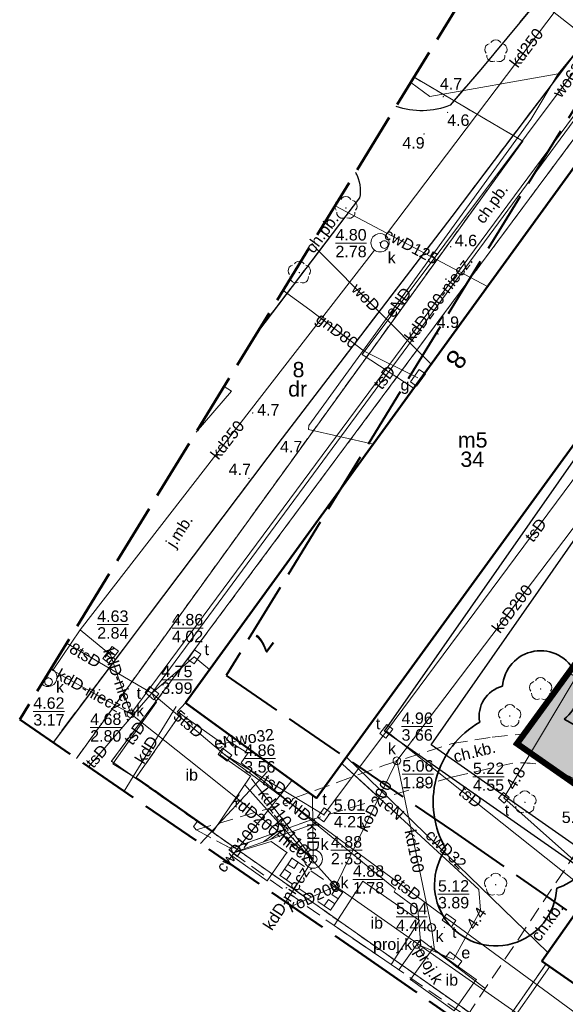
# Model space of a CAD drawing. Extents: x 5477758 to 5478338, y 5918296 to 5918505.
# Tile 23 of 135: x 5477859 to 5477895, y 5918330 to 5918394. Entities that reach past the tile are written whole.
import ezdxf
from ezdxf.enums import TextEntityAlignment as Align

# ---------------------------------------------------------------- set-up
doc = ezdxf.new("R2010")
doc.units = 0
doc.header["$PDSIZE"] = 0.75
for name, pattern in [('budynki akt$0$DASHED', [19.05, 12.7, -6.35]), ('PRZER1-1', [2, 1, -1]), ('PRZER2-1', [3, 2, -1]), ('PRZER3-1', [4, 3, -1]), ('PRZER4-1', [5, 4, -1])]:
    doc.linetypes.add(name, pattern=pattern)
doc.layers.get('0').update_dxf_attribs({"linetype": 'CONTINUOUS'})
for name, color, linetype in [('0_NAWIERZCHNIA UTWARDZONA_CHODNIK', 254, 'CONTINUOUS'), ('A_GRANICA OPRACOWANIA', 7, 'CONTINUOUS'), ('ZZ_ramka', 6, 'CONTINUOUS')]:
    doc.layers.add(name, color=color, linetype=linetype)
for name, color, linetype, lineweight, true_color in [('GEPADR_O', 7, 'CONTINUOUS', 18, 0x800040), ('GESUZY', 7, 'PRZER1-1', 18, 0x008000), ('GESUZY_O', 7, 'PRZER1-1', 18, 0x008000), ('GSPRDL', 7, 'CONTINUOUS', 18, 0x008000), ('GULCPR', 7, 'CONTINUOUS', 18, 0xd200d2), ('GULCPR_O', 7, 'CONTINUOUS', 18, 0xd200d2), ('GULEPR', 1, 'CONTINUOUS', 18, 0xff0000), ('GULEPR_O', 1, 'CONTINUOUS', 18, 0xff0000), ('GULGPR', 7, 'CONTINUOUS', 18, 0xeaea00), ('GULGPR_O', 7, 'CONTINUOUS', 18, 0xeaea00), ('GULKPR', 7, 'CONTINUOUS', 18, 0x803300), ('GULKPR_O', 7, 'CONTINUOUS', 18, 0x803300), ('GULTPR', 7, 'CONTINUOUS', 18, 0xff9100), ('GULTPR_O', 7, 'CONTINUOUS', 18, 0xff9100), ('GULWPR', 5, 'CONTINUOUS', 18, 0x0000ff), ('GULWPR_O', 5, 'CONTINUOUS', 18, 0x0000ff), ('GUPESE', 1, 'CONTINUOUS', 18, 0xff0000), ('GUPESE_O', 1, 'CONTINUOUS', 18, 0xff0000), ('GUPGSG', 7, 'CONTINUOUS', 18, 0xeaea00), ('GUPGSG_O', 7, 'CONTINUOUS', 18, 0xeaea00), ('GUPKKS', 7, 'CONTINUOUS', 18, 0x803300), ('GUPKSD', 7, 'CONTINUOUS', 18, 0x803300), ('GUPKSD_O', 7, 'CONTINUOUS', 18, 0x803300), ('GUSKSD', 7, 'CONTINUOUS', 18, 0x803300)]:
    doc.layers.add(name, color=color, linetype=linetype, lineweight=lineweight, true_color=true_color)
for name, color, linetype, lineweight in [('GEPPGD', 7, 'CONTINUOUS', 18), ('GESBZO', 7, 'CONTINUOUS', 50), ('GESBZO_O', 7, 'CONTINUOUS', 50), ('GESDZI', 7, 'CONTINUOUS', 18), ('GESDZI_O', 7, 'CONTINUOUS', 18), ('GOSRBG', 7, 'CONTINUOUS', 18), ('GSLINN', 7, 'CONTINUOUS', 18), ('GSLKRW', 7, 'CONTINUOUS', 25), ('GSPPRB', 7, 'CONTINUOUS', 20), ('GSPWPN', 7, 'CONTINUOUS', 13), ('GSPWPN_O', 7, 'CONTINUOUS', 13), ('GSSBWI', 7, 'PRZER2-1', 18), ('GSSDSO', 7, 'CONTINUOUS', 18), ('GSSIIN', 7, 'CONTINUOUS', 18), ('GSSIIN_O', 7, 'CONTINUOUS', 18), ('GSSKOA', 7, 'PRZER3-1', 18), ('GSSKOA_O', 7, 'PRZER3-1', 18), ('GSSKOD', 7, 'PRZER2-1', 18), ('GSSKOD_O', 7, 'PRZER2-1', 18), ('GULLOB', 7, 'CONTINUOUS', 35), ('GUPIKP', 7, 'CONTINUOUS', 18), ('GUPIWZ', 7, 'CONTINUOUS', 18), ('GUPIWZ_O', 7, 'CONTINUOUS', 18), ('GUPPRZ', 7, 'CONTINUOUS', 18), ('GUPPRZ_O', 7, 'CONTINUOUS', 18), ('GUSIKP', 7, 'CONTINUOUS', 18), ('wysokosci', 7, 'CONTINUOUS', 18), ('zakres', 150, 'PRZER4-1', 50), ('ZZ_korona', 7, 'CONTINUOUS', 35)]:
    doc.layers.add(name, color=color, linetype=linetype, lineweight=lineweight)
doc.layers.add('kołnierz', color=11, linetype='CONTINUOUS', lineweight=70, plot=False)
doc.styles.add('GEO-INFO', font='arial.ttf')

# ---------------------------------------------------------------- blocks, each defined once
blk = doc.blocks.new('POINT')
at = {"color": 0}
blk.add_point((0, 0), dxfattribs=at)
blk = doc.blocks.new('EPPGN')
blk.add_hatch(color=0).paths.add_polyline_path([(0, -0.09), (0.027812, -0.085595), (0.052901, -0.072812), (0.072812, -0.052901), (0.085595, -0.027812), (0.09, 0), (0.085595, 0.027812), (0.072812, 0.052901), (0.052901, 0.072812), (0.027812, 0.085595), (0, 0.09), (-0.027812, 0.085595), (-0.052901, 0.072812), (-0.072812, 0.052901), (-0.085595, 0.027812), (-0.09, 0), (-0.085595, -0.027812), (-0.072812, -0.052901), (-0.052901, -0.072812), (-0.027812, -0.085595)])
blk = doc.blocks.new('OKRAG_PELNY')
at = {"color": 0}
blk.add_lwpolyline([(0, 0.5), (0.12941, 0.482963), (0.25, 0.433013), (0.353553, 0.353553), (0.433013, 0.25), (0.482963, 0.12941), (0.5, 0), (0.482963, -0.12941), (0.433013, -0.25), (0.353553, -0.353553), (0.25, -0.433013), (0.12941, -0.482963), (0, -0.5), (-0.12941, -0.482963), (-0.25, -0.433013), (-0.353553, -0.353553), (-0.433013, -0.25), (-0.482963, -0.12941), (-0.5, 0), (-0.482963, 0.12941), (-0.433013, 0.25), (-0.353553, 0.353553), (-0.25, 0.433013), (-0.12941, 0.482963)], close=True, dxfattribs=at)
blk = doc.blocks.new('SZAFA1')
at = {"color": 0}
blk.add_lwpolyline([(-1, -0.5), (-1, 0.5), (1, 0.5), (1, -0.5)], close=True, dxfattribs=at)
blk = doc.blocks.new('BUIB10')
at = {"color": 0}
blk.add_lwpolyline([(0, 0), (0.703058, 0.711133), (-0.008075, 1.414191), (-0.711133, 0.703058)], close=True, dxfattribs=at)
blk = doc.blocks.new('ODTN_2')
at = {"color": 0}
for points in [[(-1.5, -0.5), (0.5, 0.5)], [(-0.5, -0.5), (1.5, 0.5)]]:
    blk.add_lwpolyline(points, dxfattribs=at)
blk = doc.blocks.new('KOLO')
blk.add_hatch(color=0).paths.add_polyline_path([(-0.5, 0), (-0.482963, -0.12941), (-0.433013, -0.25), (-0.353553, -0.353553), (-0.25, -0.433013), (-0.12941, -0.482963), (0, -0.5), (0.12941, -0.482963), (0.25, -0.433013), (0.353553, -0.353553), (0.433013, -0.25), (0.482963, -0.12941), (0.5, 0), (0.482963, 0.12941), (0.433013, 0.25), (0.353553, 0.353553), (0.25, 0.433013), (0.12941, 0.482963), (0, 0.5), (-0.12941, 0.482963), (-0.25, 0.433013), (-0.353553, 0.353553), (-0.433013, 0.25), (-0.482963, 0.12941)])
blk = doc.blocks.new('PROSTOKAT1_5-1_PELNY')
at = {"color": 0}
blk.add_lwpolyline([(0.75, -0.5), (-0.75, -0.5), (-0.75, 0.5), (0.75, 0.5)], close=True, dxfattribs=at)
blk = doc.blocks.new('SPDLP')
blk.add_hatch(color=0).paths.add_polyline_path([(0, -0.09), (0.027812, -0.085595), (0.052901, -0.072812), (0.072812, -0.052901), (0.085595, -0.027812), (0.09, 0), (0.085595, 0.027812), (0.072812, 0.052901), (0.052901, 0.072812), (0.027812, 0.085595), (0, 0.09), (-0.027812, 0.085595), (-0.052901, 0.072812), (-0.072812, 0.052901), (-0.085595, 0.027812), (-0.09, 0), (-0.085595, -0.027812), (-0.072812, -0.052901), (-0.052901, -0.072812), (-0.027812, -0.085595)])
at = {"color": 0}
for points in [[(-0.648554, 1.126667), (-0.481106, 1.325358), (-0.255912, 1.454989), (0, 1.5), (0.255912, 1.454989), (0.481106, 1.325358), (0.648554, 1.126667)], [(-1.271938, -0.268652), (-1.40916, -0.048001), (-1.462858, 0.20623), (-1.426585, 0.463525), (-1.304695, 0.693003), (-1.11182, 0.867117), (-0.871109, 0.964971)], [(0.871109, 0.964971), (1.11182, 0.867117), (1.304695, 0.693003), (1.426585, 0.463525), (1.462858, 0.20623), (1.40916, -0.048001), (1.271938, -0.268652)], [(-0.137547, -1.292703), (-0.389802, -1.355024), (-0.648184, -1.327532), (-0.881678, -1.213525), (-1.062258, -1.026689), (-1.168249, -0.78945), (-1.186929, -0.530282)], [(1.186929, -0.530282), (1.168249, -0.78945), (1.062258, -1.026689), (0.881678, -1.213525), (0.648184, -1.327532), (0.389802, -1.355024), (0.137547, -1.292703)]]:
    blk.add_lwpolyline(points, dxfattribs=at)
blk = doc.blocks.new('KWADRAT_NIEPRZEZR')
at = {"color": 0}
blk.add_lwpolyline([(-0.5, -0.5), (0.5, -0.5), (0.5, 0.5), (-0.5, 0.5)], close=True, dxfattribs=at)
blk = doc.blocks.new('SUUS05')
at = {"color": 0}
blk.add_lwpolyline([(0.5, -0.25), (-0.5, -0.25), (-0.5, 0.25), (0.5, 0.25)], close=True, dxfattribs=at)
for points in [[(-0.175, -0.25), (-0.175, 0.25)], [(0.175, -0.25), (0.175, 0.25)]]:
    blk.add_lwpolyline(points, dxfattribs=at)

msp = doc.modelspace()

# ---------------------------------------------------------------- hatches: boundary and pattern name
at = {"layer": '0_NAWIERZCHNIA UTWARDZONA_CHODNIK', "transparency": 33554636}
msp.add_hatch(color=256, dxfattribs=at).paths.add_polyline_path([(5477908.466, 5918357.953), (5477910.48, 5918356.535), (5477909.862, 5918355.583), (5477905.988, 5918350.001), (5477901.191, 5918343.092), (5477908.476, 5918338.173), (5477917.75, 5918331.911), (5477921.163, 5918329.606), (5477926.69, 5918325.875), (5477929.362, 5918324.071), (5477927.905, 5918321.692), (5477920.079, 5918327.139), (5477908.934, 5918334.9), (5477901.4, 5918340.146), (5477899.789, 5918341.268), (5477896.501, 5918343.587), (5477896.259, 5918344.15), (5477895.011, 5918344.835), (5477894.38, 5918345.124), (5477893.823, 5918345.456), (5477893.278, 5918345.836), (5477892.005, 5918346.724), (5477892.445, 5918347.336), (5477895.358, 5918351.387), (5477898.133, 5918349.668), (5477900.686, 5918348.087), (5477901.03, 5918348.011), (5477901.353, 5918348.025), (5477901.759, 5918348.207), (5477903.132, 5918350.182), (5477904.814, 5918352.63), (5477908.466, 5918357.953)])

# ---------------------------------------------------------------- linework, layer by layer
at = {"layer": 'A_GRANICA OPRACOWANIA', "color": 1, "linetype": 'budynki akt$0$DASHED', "ltscale": 0.1, "const_width": 0.4}
msp.add_lwpolyline([(5477902.984, 5918361.774), (5477916.9, 5918352.076), (5477917.564, 5918351.614), (5477920.33, 5918349.686), (5477925.008, 5918346.426), (5477927.636, 5918344.595), (5477927.224, 5918344.001), (5477929.613, 5918342.342), (5477930.353, 5918341.828), (5477931.84, 5918340.796), (5477932.36, 5918340.435), (5477932.052, 5918338.73), (5477931.779, 5918337.302), (5477931.203, 5918334.286), (5477930.468, 5918330.081), (5477929.362, 5918324.071), (5477927.904, 5918321.69), (5477892.005, 5918346.724), (5477902.984, 5918361.774)], dxfattribs=at)
at = {"layer": 'GESBZO', "color": 7, "linetype": 'Continuous', "lineweight": 50}
msp.add_lwpolyline([(5477870.317, 5918349.4), (5477899.19, 5918389.146), (5477907.843, 5918382.921), (5477878.9, 5918343.165)], close=True, dxfattribs=at)
for points in [[(5477893.633, 5918332.514), (5477899.789, 5918341.268), (5477935.862, 5918316.151)], [(5477930.083, 5918307.137), (5477893.633, 5918332.514)]]:
    msp.add_lwpolyline(points, dxfattribs=at)
at = {"layer": 'GESDZI', "color": 7, "linetype": 'Continuous', "lineweight": 18}
for points in [[(5477927.041, 5918302.392), (5477865.49, 5918345.57), (5477899.13, 5918390.84), (5477901.96, 5918388.82), (5477916.33, 5918408.95), (5477922.92, 5918418.17), (5477913.96, 5918422.85), (5477897.73, 5918431.34), (5477895.359, 5918432.58)], [(5477972.897, 5918373.915), (5477916.33, 5918408.95), (5477901.96, 5918388.82), (5477899.13, 5918390.84), (5477865.49, 5918345.57), (5477927.041, 5918302.392)], [(5477885.27, 5918390.282), (5477892.38, 5918386.11), (5477863.192, 5918345.758)], [(5477892.38, 5918386.11), (5477885.27, 5918390.282)], [(5477863.192, 5918345.758), (5477892.38, 5918386.11)]]:
    msp.add_lwpolyline(points, dxfattribs=at)
at = {"layer": 'GESUZY', "color": 96, "linetype": 'PRZER1-1', "lineweight": 18, "ltscale": 0.5, "true_color": 0x008000}
for points in [[(5477927.041, 5918302.392), (5477865.49, 5918345.57), (5477899.13, 5918390.84), (5477901.96, 5918388.82), (5477916.33, 5918408.95), (5477972.897, 5918373.915)], [(5477972.897, 5918373.915), (5477916.33, 5918408.95), (5477901.96, 5918388.82), (5477899.13, 5918390.84), (5477865.49, 5918345.57), (5477927.041, 5918302.392)], [(5477885.27, 5918390.282), (5477892.38, 5918386.11), (5477863.192, 5918345.758)], [(5477863.192, 5918345.758), (5477892.38, 5918386.11), (5477885.27, 5918390.282)]]:
    msp.add_lwpolyline(points, dxfattribs=at)
at = {"layer": 'GOSRBG', "color": 7, "linetype": 'Continuous', "lineweight": 18}
for points in [[(5477871.02, 5918367.083), (5477873.324, 5918369.757), (5477872.851, 5918370.063)], [(5477871.318, 5918340.188), (5477875.69, 5918344.904)]]:
    msp.add_lwpolyline(points, dxfattribs=at)
at = {"layer": 'GSLINN', "color": 7, "linetype": 'Continuous', "lineweight": 18}
msp.add_lwpolyline([(5477884.288, 5918331.943), (5477885.69, 5918333.925), (5477889.906, 5918330.737)], dxfattribs=at)
at = {"layer": 'GSLKRW', "color": 7, "linetype": 'Continuous', "lineweight": 25}
for points in [[(5477892.207, 5918427.459), (5477899.62, 5918423.06), (5477903.99, 5918420.33), (5477905.11, 5918418.8), (5477906.16, 5918416.89, -0.254493), (5477905.93, 5918411.56), (5477899.156, 5918402.364), (5477898.251, 5918401.178), (5477889.65, 5918390.79), (5477887.64, 5918388.46, -0.185281), (5477884.097, 5918388.372)], [(5477916.923, 5918411.582, 0.17002), (5477912.469, 5918412.502, 0.138117), (5477909.644, 5918410.498), (5477899.436, 5918396.65), (5477887.751, 5918381.183), (5477876.648, 5918366.683), (5477867.96, 5918355.16), (5477862.12, 5918347.42), (5477861.665, 5918346.805)], [(5477881.442, 5918384.05, -0.185739), (5477881.71, 5918382.391), (5477875.09, 5918373.708)]]:
    msp.add_lwpolyline(points, format="xyb", dxfattribs=at)
at = {"layer": 'GSPPRB', "color": 7, "linetype": 'Continuous', "lineweight": 20}
for p in [(5477890.071, 5918376.593), (5477881.88, 5918372.15), (5477886.392, 5918371.528), (5477885.271, 5918369.927), (5477882.593, 5918366.298), (5477867.96, 5918355.16), (5477863.448, 5918354.169), (5477871.887, 5918351.562), (5477870.317, 5918349.4), (5477870.01, 5918348.68), (5477862.12, 5918347.42), (5477873.191, 5918347.312), (5477872.74, 5918346.74), (5477872.74, 5918346.74), (5477872.92, 5918346.6), (5477873.57, 5918346.86), (5477873.57, 5918346.86), (5477872.59, 5918346), (5477872.71, 5918345.92), (5477880.854, 5918345.849), (5477880.599, 5918345.378), (5477874.58, 5918344.6), (5477867.11, 5918344.52), (5477874.66, 5918344.41), (5477877.296, 5918344.33), (5477874.35, 5918343.86), (5477878.9, 5918343.165), (5477872.13, 5918340.98), (5477875.93, 5918340.32), (5477873.48, 5918339.58), (5477876.96, 5918339.6), (5477873.35, 5918339.39), (5477877.29, 5918339.25), (5477875.67, 5918337.76), (5477876.51, 5918338.11), (5477880.59, 5918336.99), (5477889.503, 5918337.201), (5477879.8, 5918335.85), (5477887.25, 5918334.71), (5477886.4, 5918333.48), (5477886.49, 5918333.34), (5477894.028, 5918333.076), (5477885.87, 5918332.9), (5477893.633, 5918332.514), (5477885.03, 5918331.3), (5477889.34, 5918331.3)]:
    msp.add_point(p, dxfattribs=at)
at = {"layer": 'GSSBWI', "color": 7, "linetype": 'PRZER2-1', "lineweight": 18, "ltscale": 0.5}
msp.add_lwpolyline([(5477880.59, 5918336.99), (5477879.8, 5918335.85), (5477876.51, 5918338.11), (5477877.29, 5918339.25)], close=True, dxfattribs=at)
at = {"layer": 'GSSDSO', "color": 7, "linetype": 'Continuous', "lineweight": 18}
msp.add_lwpolyline([(5477873.415, 5918339.581), (5477878.849, 5918341.532), (5477878.747, 5918341.814), (5477873.313, 5918339.863)], close=True, dxfattribs=at)
for points in [[(5477893.905, 5918332.325), (5477890.614, 5918327.638), (5477915.986, 5918310.045), (5477926.989, 5918302.31)], [(5477927.151, 5918302.563), (5477916.158, 5918310.291), (5477891.033, 5918327.713), (5477894.15, 5918332.153), (5477893.905, 5918332.325)]]:
    msp.add_lwpolyline(points, dxfattribs=at)
at = {"layer": 'GSSIIN', "color": 7, "linetype": 'Continuous', "lineweight": 18}
for points in [[(5477870.01, 5918348.68), (5477872.92, 5918346.6), (5477872.59, 5918346), (5477874.58, 5918344.6), (5477872.13, 5918340.98), (5477867.11, 5918344.52)], [(5477875.93, 5918340.32), (5477876.96, 5918339.6), (5477875.67, 5918337.76), (5477873.35, 5918339.39), (5477873.48, 5918339.58)], [(5477881.929, 5918337.743), (5477885.632, 5918335.167), (5477883.77, 5918332.299), (5477880.039, 5918334.837)], [(5477887.89, 5918329.27), (5477889.34, 5918331.3), (5477886.49, 5918333.34), (5477885.03, 5918331.3)]]:
    msp.add_lwpolyline(points, close=True, dxfattribs=at)
at = {"layer": 'GSSKOA', "color": 7, "linetype": 'PRZER3-1', "lineweight": 18, "ltscale": 0.5}
for points in [[(5477884.1, 5918388.376, 0.183818), (5477887.645, 5918388.462), (5477889.648, 5918390.789), (5477898.251, 5918401.178), (5477899.156, 5918402.364), (5477905.925, 5918411.557, 0.25557), (5477906.159, 5918416.892, 0.066675), (5477903.985, 5918420.327)], [(5477916.923, 5918411.582, 0.17002), (5477912.469, 5918412.502, 0.138117), (5477909.644, 5918410.498), (5477899.436, 5918396.65), (5477887.751, 5918381.183), (5477876.648, 5918366.683), (5477867.96, 5918355.16), (5477862.12, 5918347.42), (5477861.665, 5918346.805)], [(5477875.09, 5918373.708), (5477881.71, 5918382.391, 0.185736), (5477881.442, 5918384.05)]]:
    msp.add_lwpolyline(points, format="xyb", dxfattribs=at)
at = {"layer": 'GSSKOD', "color": 7, "linetype": 'PRZER2-1', "lineweight": 18, "ltscale": 0.5}
for points in [[(5477865.954, 5918352.503), (5477876.648, 5918366.683), (5477887.751, 5918381.183), (5477899.436, 5918396.65), (5477909.644, 5918410.498)], [(5477899.19, 5918389.146), (5477870.317, 5918349.4)], [(5477861.665, 5918346.805), (5477862.12, 5918347.42), (5477865.954, 5918352.503)], [(5477877.367, 5918343.138), (5477883.282, 5918345.295), (5477887.771, 5918346.742), (5477890.389, 5918347.155), (5477892.318, 5918347.351), (5477895.358, 5918351.387), (5477900.686, 5918348.087)], [(5477870.317, 5918349.4), (5477869.771, 5918348.801), (5477870.01, 5918348.68), (5477867.11, 5918344.52), (5477871.128, 5918341.686), (5477870.859, 5918341.3), (5477871.031, 5918341.085), (5477873.313, 5918339.863), (5477873.415, 5918339.581), (5477880.039, 5918334.837), (5477883.77, 5918332.299), (5477888.72, 5918328.897)], [(5477935.861, 5918316.15), (5477899.789, 5918341.268), (5477893.633, 5918332.514), (5477893.905, 5918332.325), (5477890.614, 5918327.638), (5477888.72, 5918328.897), (5477897.292, 5918341.743)]]:
    msp.add_lwpolyline(points, dxfattribs=at)
for points in [[(5477881.442, 5918384.05, -0.185739), (5477881.71, 5918382.391), (5477875.09, 5918373.708)], [(5477896.259, 5918344.15, 0.285123), (5477896.259, 5918344.15), (5477894.684, 5918345.013, 0.114605), (5477891.726, 5918345.443), (5477887.801, 5918344.556), (5477878.747, 5918341.814), (5477873.313, 5918339.863), (5477871.031, 5918341.085), (5477877.244, 5918342.922), (5477877.367, 5918343.138)]]:
    msp.add_lwpolyline(points, format="xyb", dxfattribs=at)
at = {"layer": 'GULCPR', "color": 212, "linetype": 'Continuous', "lineweight": 18, "true_color": 0xd200d2}
for points in [[(5477880.105, 5918381.872), (5477890.071, 5918376.593)], [(5477880.854, 5918345.849), (5477894.028, 5918333.076)], [(5477873.052, 5918339), (5477877.296, 5918344.33)]]:
    msp.add_lwpolyline(points, dxfattribs=at)
at = {"layer": 'GULEPR', "color": 1, "linetype": 'Continuous', "lineweight": 18, "true_color": 0xff0000}
for points in [[(5477935.499, 5918397.082), (5477937.361, 5918397.785), (5477912.983, 5918412.792), (5477909.758, 5918408.797), (5477894.703, 5918390.505), (5477886.307, 5918389.031), (5477885.058, 5918389.937)], [(5477894.703, 5918390.505), (5477892.911, 5918387.518), (5477878.389, 5918367.511), (5477878.379, 5918367.263), (5477882.593, 5918366.298)], [(5477873.191, 5918347.312), (5477873.013, 5918346.985), (5477874.399, 5918346.109), (5477873.965, 5918345.468), (5477884.053, 5918337.22), (5477883.975, 5918337.044), (5477885.52, 5918335.915), (5477885.726, 5918333.507), (5477887.854, 5918332.608)], [(5477872.74, 5918346.74), (5477873.57, 5918346.86)], [(5477887.854, 5918332.608), (5477889.607, 5918335.841), (5477889.503, 5918337.201), (5477880.599, 5918345.378)]]:
    msp.add_lwpolyline(points, dxfattribs=at)
at = {"layer": 'GULGPR', "color": 2, "linetype": 'Continuous', "lineweight": 18, "true_color": 0xeaea00}
msp.add_lwpolyline([(5477876.707, 5918376.341), (5477878.45, 5918375.068), (5477882.019, 5918372.372), (5477885.522, 5918370.632)], dxfattribs=at)
at = {"layer": 'GULKPR', "color": 36, "linetype": 'Continuous', "lineweight": 18, "true_color": 0x803300}
for points in [[(5477915.758, 5918414.847), (5477904.421, 5918399.536), (5477906.967, 5918402.974), (5477866.761, 5918348.672)], [(5477883.411, 5918379.939), (5477903.221, 5918406.146), (5477905.72, 5918409.379)], [(5477861.663, 5918351.553), (5477863.448, 5918354.169), (5477882.682, 5918378.986)], [(5477899.231, 5918365.503), (5477884.15, 5918345.61)], [(5477865.431, 5918352.53), (5477863.448, 5918354.169)], [(5477865.431, 5918352.53), (5477866.761, 5918348.672)], [(5477861.508, 5918351.598), (5477866.761, 5918348.672)], [(5477869.724, 5918349.145), (5477866.313, 5918343.62)], [(5477866.761, 5918348.672), (5477871.19, 5918345.136), (5477877.76, 5918339.891), (5477878.68, 5918339.18)], [(5477884.15, 5918345.61), (5477880.14, 5918337.42)], [(5477886.41, 5918334.71), (5477884.15, 5918345.61)], [(5477880.14, 5918337.42), (5477874.35, 5918343.86), (5477874.204, 5918344.044)], [(5477878.68, 5918339.18), (5477874.66, 5918344.41)], [(5477878.628, 5918343.362), (5477878.68, 5918339.18)], [(5477878.68, 5918339.18), (5477876.877, 5918336.377)], [(5477880.14, 5918337.42), (5477877.287, 5918336.096)], [(5477911.614, 5918315.37), (5477880.14, 5918337.42)], [(5477886.61, 5918333.25), (5477886.41, 5918334.71)]]:
    msp.add_lwpolyline(points, dxfattribs=at)
at = {"layer": 'GULKPR', "color": 36, "linetype": 'PRZER3-1', "lineweight": 18, "ltscale": 0.5, "true_color": 0x803300}
msp.add_lwpolyline([(5477885.45, 5918333.61), (5477885.87, 5918332.9)], dxfattribs=at)
at = {"layer": 'GULLOB', "color": 7, "linetype": 'Continuous', "lineweight": 35}
msp.add_lwpolyline([(5477880.599, 5918345.378), (5477882.809, 5918343.349)], dxfattribs=at)
at = {"layer": 'GULTPR', "color": 30, "linetype": 'Continuous', "lineweight": 18, "true_color": 0xff9100}
for points in [[(5477890.015, 5918398.006), (5477898.547, 5918391.286)], [(5477868.129, 5918350.025), (5477898.547, 5918391.286)], [(5477902.995, 5918373.828), (5477883.461, 5918347.533)], [(5477904.55, 5918365.6), (5477904.421, 5918365.385), (5477891.28, 5918343.408), (5477891.15, 5918343.19), (5477897.286, 5918337.71)], [(5477868.129, 5918350.025), (5477862.55, 5918353.294)], [(5477868.129, 5918350.025), (5477870.903, 5918352.396)], [(5477870.903, 5918352.396), (5477871.887, 5918351.562)], [(5477863.993, 5918345.21), (5477868.129, 5918350.025)], [(5477868.129, 5918350.025), (5477868.44, 5918349.429), (5477865.579, 5918345.401), (5477867.518, 5918344.203)], [(5477868.129, 5918350.025), (5477872.906, 5918346.001)], [(5477879.383, 5918342.069), (5477883.461, 5918347.533)], [(5477883.461, 5918347.533), (5477895.826, 5918337.713), (5477896.814, 5918337.039)], [(5477872.906, 5918346.001), (5477887.561, 5918335.178)], [(5477872.906, 5918346.001), (5477879.383, 5918342.069)], [(5477887.561, 5918335.178), (5477928.691, 5918304.966)]]:
    msp.add_lwpolyline(points, dxfattribs=at)
at = {"layer": 'GULWPR', "color": 5, "linetype": 'Continuous', "lineweight": 18, "true_color": 0x0000ff}
for points in [[(5477915.953, 5918418.122), (5477908.77, 5918408.053), (5477881.88, 5918372.15), (5477885.271, 5918369.927)], [(5477878.592, 5918379.41), (5477879.008, 5918378.962), (5477886.392, 5918371.528)], [(5477873.57, 5918346.86), (5477872.74, 5918346.74)]]:
    msp.add_lwpolyline(points, dxfattribs=at)
at = {"layer": 'GUPPRZ_O', "color": 36, "linetype": 'Continuous', "lineweight": 9, "true_color": 0x803300, "flags": 128}
for points in [[(5477880.132, 5918379.438), (5477882.17, 5918379.438)], [(5477864.555, 5918354.509), (5477866.593, 5918354.509)], [(5477860.374, 5918348.83), (5477862.412, 5918348.83)], [(5477864.092, 5918347.775), (5477866.131, 5918347.775)], [(5477884.502, 5918344.724), (5477886.54, 5918344.724)], [(5477879.835, 5918339.755), (5477881.873, 5918339.755)], [(5477881.279, 5918337.85), (5477883.317, 5918337.85)], [(5477884.095, 5918335.399), (5477886.134, 5918335.399)]]:
    msp.add_lwpolyline(points, dxfattribs=at)
at = {"layer": 'GUPPRZ_O', "color": 30, "linetype": 'Continuous', "lineweight": 9, "true_color": 0xff9100, "flags": 128}
for points in [[(5477869.446, 5918354.279), (5477871.485, 5918354.279)], [(5477868.744, 5918350.898), (5477870.782, 5918350.898)], [(5477884.456, 5918347.84), (5477886.495, 5918347.84)], [(5477874.171, 5918345.754), (5477876.21, 5918345.754)], [(5477889.122, 5918344.565), (5477891.16, 5918344.565)], [(5477880.025, 5918342.167), (5477882.063, 5918342.167)], [(5477886.837, 5918336.879), (5477888.875, 5918336.879)]]:
    msp.add_lwpolyline(points, dxfattribs=at)
at = {"layer": 'GUSIKP', "color": 36, "linetype": 'Continuous', "lineweight": 18, "true_color": 0x803300}
msp.add_lwpolyline([(5477883.649, 5918379.46, 0.57735), (5477882.749, 5918379.98, 1.732051)], format="xyb", close=True, dxfattribs=at)
for points in [[(5477860.91, 5918350.624, 0.660496), (5477861.925, 5918351.057)], [(5477861.925, 5918351.057, 0.318466), (5477861.524, 5918351.624)]]:
    msp.add_lwpolyline(points, format="xyb", dxfattribs=at)
at = {"layer": 'GUSKSD', "color": 36, "linetype": 'Continuous', "lineweight": 18, "true_color": 0x803300}
msp.add_lwpolyline([(5477878.68, 5918338.58, -1), (5477878.68, 5918339.78, -1)], format="xyb", close=True, dxfattribs=at)
at = {"layer": 'kołnierz', "linetype": 'PRZER4-1', "lineweight": 50}
msp.add_lwpolyline([(5477977.309, 5918380.798), (5477954.837, 5918395.479), (5477993.178, 5918463.057), (5477934.574, 5918496.308), (5477890.354, 5918424.446), (5477901.969, 5918417.467), (5477859.483, 5918348.301), (5477882.168, 5918332.75), (5477926.647, 5918301.778)], close=True, dxfattribs=at)
at = {"layer": 'zakres', "linetype": 'PRZER4-1', "lineweight": 40}
msp.add_lwpolyline([(5477963.54, 5918377.848), (5477941.504, 5918392.244), (5477979.546, 5918459.295), (5477938.033, 5918482.848), (5477904.167, 5918427.813), (5477915.775, 5918420.837), (5477872.982, 5918351.171), (5477887.852, 5918340.978), (5477923.836, 5918315.921)], close=True, dxfattribs=at)
at = {"layer": 'ZZ_korona'}
for centre, radius, start, end in [((5477893.549, 5918350.298), 2.5, 307.79643, 175.99256), ((5477891.53, 5918348.53), 2, 103.73341, 191.78694), ((5477892.521, 5918342.897, 10.12), 6, 119.43928, 210.66593), ((5477892.521, 5918342.897, 10.12), 6, 290.30233, 64.74331), ((5477890.61, 5918337.504, 10.12), 4, 144.33284, 356.63541)]:
    msp.add_arc(centre, radius, start, end, dxfattribs=at)
at = {"layer": 'ZZ_ramka'}
for points in [[(5477986.229, 5918348.093), (5477952.195, 5918299.41), (5477883.35, 5918347.539), (5477917.385, 5918396.222)], [(5477984.837, 5918347.847), (5477951.948, 5918300.803), (5477886.382, 5918346.64), (5477919.27, 5918393.684)]]:
    msp.add_lwpolyline(points, close=True, dxfattribs=at)

# ---------------------------------------------------------------- block references
at = {"layer": 'GEPPGD', "color": 7, "lineweight": 18, "xscale": 0.5, "yscale": 0.5}
for p in [(5477892.38, 5918386.11), (5477865.49, 5918345.57)]:
    msp.add_blockref('EPPGN', p, dxfattribs=at)
at = {"layer": 'GSPRDL', "color": 96, "lineweight": 18, "true_color": 0x008000, "xscale": 0.5, "yscale": 0.5}
for p in [(5477890.626, 5918391.978), (5477880.817, 5918381.736), (5477877.768, 5918377.515), (5477893.549, 5918350.298), (5477891.53, 5918348.53), (5477892.521, 5918342.897), (5477890.61, 5918337.504)]:
    msp.add_blockref('SPDLP', p, dxfattribs=at)
at = {"layer": 'GSPWPN', "color": 7, "lineweight": 13, "xscale": 0.09, "yscale": 0.09}
for p in [(5477887.182, 5918389.007), (5477887.463, 5918387.977), (5477885.926, 5918386.573), (5477887.667, 5918379.203), (5477886.835, 5918373.5), (5477874.725, 5918368.341), (5477876.648, 5918366.683), (5477874.475, 5918364.061)]:
    msp.add_blockref('KOLO', p, dxfattribs=at)
at = {"layer": 'GSSBWI', "color": 7, "lineweight": 18, "xscale": 0.5, "yscale": 0.5}
for p, rotation in [((5477877.29, 5918339.25), 190.6072104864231), ((5477876.51, 5918338.11), 280.5666556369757), ((5477880.59, 5918336.99), 100.4367427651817), ((5477879.8, 5918335.85), 10.39618791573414)]:
    msp.add_blockref('BUIB10', p, dxfattribs=dict(at, rotation=rotation))
at = {"layer": 'GSSDSO', "color": 7, "lineweight": 18, "xscale": 0.5, "yscale": 0.300000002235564, "rotation": 199.75264361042}
msp.add_blockref('ODTN_2', (5477876.081, 5918340.697), dxfattribs=at)
at = {"layer": 'GUPESE', "color": 1, "lineweight": 18, "true_color": 0xff0000, "xscale": 0.5, "yscale": 0.5, "rotation": 322.1379972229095}
msp.add_blockref('SZAFA1', (5477887.854, 5918332.608), dxfattribs=at)
at = {"layer": 'GUPGSG', "color": 2, "lineweight": 18, "true_color": 0xeaea00, "xscale": 0.5, "yscale": 0.5, "rotation": 55.30485131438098}
msp.add_blockref('SZAFA1', (5477885.522, 5918370.632), dxfattribs=at)
at = {"layer": 'GUPIKP', "color": 30, "lineweight": 18, "true_color": 0xff9100, "xscale": 0.5, "yscale": 0.5}
for p in [(5477870.903, 5918352.396), (5477868.129, 5918350.025), (5477883.461, 5918347.533), (5477872.906, 5918346.001), (5477891.15, 5918343.19), (5477879.383, 5918342.069), (5477887.561, 5918335.178)]:
    msp.add_blockref('POINT', p, dxfattribs=at)
at = {"layer": 'GUPIWZ', "color": 7, "lineweight": 18, "xscale": 0.5, "yscale": 0.5}
for p in [(5477883.33, 5918379.344), (5477861.374, 5918350.767), (5477866.761, 5918348.672), (5477884.15, 5918345.61), (5477878.68, 5918339.18), (5477880.14, 5918337.42), (5477886.44, 5918334.71)]:
    msp.add_blockref('OKRAG_PELNY', p, dxfattribs=at)
for name, p, rotation in [('PROSTOKAT1_5-1_PELNY', (5477870.903, 5918352.396), 56.06781076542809), ('PROSTOKAT1_5-1_PELNY', (5477868.129, 5918350.025), 319.6791837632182), ('PROSTOKAT1_5-1_PELNY', (5477883.461, 5918347.533), 232.6359189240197), ('PROSTOKAT1_5-1_PELNY', (5477872.906, 5918346.001), 323.9275341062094), ('KWADRAT_NIEPRZEZR', (5477891.15, 5918343.19), 318.9265788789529), ('PROSTOKAT1_5-1_PELNY', (5477879.383, 5918342.069), 234.2375846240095), ('PROSTOKAT1_5-1_PELNY', (5477887.561, 5918335.178), 324.2751634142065)]:
    msp.add_blockref(name, p, dxfattribs=dict(at, rotation=rotation))
at = {"layer": 'GUPKKS', "color": 36, "lineweight": 18, "true_color": 0x803300, "rotation": 232.080993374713}
msp.add_blockref('SUUS05', (5477865.431, 5918352.53), dxfattribs=at)
at = {"layer": 'GUPKSD', "color": 36, "lineweight": 18, "true_color": 0x803300, "xscale": 0.5, "yscale": 0.5}
for name, p in [('POINT', (5477866.761, 5918348.672)), ('POINT', (5477884.15, 5918345.61)), ('POINT', (5477880.14, 5918337.42)), ('OKRAG_PELNY', (5477886.41, 5918334.71)), ('OKRAG_PELNY', (5477885.45, 5918333.61))]:
    msp.add_blockref(name, p, dxfattribs=at)
at = {"layer": 'GUPPRZ', "color": 36, "lineweight": 18, "true_color": 0x803300}
for p in [(5477883.049, 5918379.46), (5477865.431, 5918352.53), (5477861.325, 5918351.057), (5477866.761, 5918348.672), (5477884.116, 5918345.606), (5477878.68, 5918339.18), (5477880.14, 5918337.42), (5477886.41, 5918334.71)]:
    msp.add_blockref('POINT', p, dxfattribs=at)
at = {"layer": 'GUPPRZ', "color": 30, "lineweight": 18, "true_color": 0xff9100}
for p in [(5477870.903, 5918352.396), (5477868.129, 5918350.025), (5477883.461, 5918347.533), (5477872.906, 5918346.001), (5477891.28, 5918343.408), (5477891.15, 5918343.19), (5477879.383, 5918342.069), (5477887.561, 5918335.178)]:
    msp.add_blockref('POINT', p, dxfattribs=at)
at = {"layer": 'GUPPRZ', "color": 1, "lineweight": 18, "true_color": 0xff0000}
msp.add_blockref('POINT', (5477889.607, 5918335.841), dxfattribs=at)

# ---------------------------------------------------------------- texts
at = {"layer": 'GEPADR_O', "color": 236, "linetype": 'Continuous', "lineweight": 0, "true_color": 0x800040, "style": 'GEO-INFO'}
for s, p in [('8', (5477887.829, 5918372.6)), ('7', (5477875.183, 5918354.113))]:
    msp.add_text(s, height=1.25, rotation=233.26195, dxfattribs=at).set_placement(p)
at = {"layer": 'GESBZO_O', "color": 7, "linetype": 'Continuous', "lineweight": 0, "style": 'GEO-INFO'}
msp.add_text('m5', height=1, dxfattribs=at).set_placement((5477890.076, 5918366.076), align=Align.RIGHT)
at = {"layer": 'GESBZO_O', "color": 1, "linetype": 'Continuous', "lineweight": 0, "true_color": 0xff0000, "style": 'GEO-INFO'}
msp.add_text('34', height=1, dxfattribs=at).set_placement((5477889.08, 5918365.813), align=Align.TOP_CENTER)
at = {"layer": 'GESDZI_O', "color": 7, "linetype": 'Continuous', "lineweight": 0, "style": 'GEO-INFO'}
msp.add_text('8', height=1, dxfattribs=at).set_placement((5477877.717, 5918371.173), align=Align.MIDDLE_CENTER)
at = {"layer": 'GESUZY_O', "color": 96, "linetype": 'Continuous', "lineweight": 0, "true_color": 0x008000, "style": 'GEO-INFO'}
msp.add_text('dr', height=1, dxfattribs=at).set_placement((5477877.661, 5918369.912), align=Align.MIDDLE_CENTER)
at = {"layer": 'GSPWPN_O', "color": 7, "linetype": 'Continuous', "lineweight": 0, "style": 'GEO-INFO'}
for s, p in [('4.7', (5477886.964, 5918389.475)), ('4.6', (5477887.437, 5918387.099)), ('4.9', (5477884.507, 5918385.615)), ('4.6', (5477887.934, 5918379.236)), ('4.9', (5477886.755, 5918373.897)), ('4.7', (5477875.013, 5918368.171)), ('4.7', (5477876.506, 5918365.761)), ('4.7', (5477873.149, 5918364.275))]:
    msp.add_text(s, height=0.75, dxfattribs=at).set_placement(p)
at = {"layer": 'GSSIIN_O', "color": 7, "linetype": 'Continuous', "lineweight": 0, "style": 'GEO-INFO'}
for p in [(5477870.736, 5918344.7), (5477882.835, 5918335.024), (5477887.748, 5918331.299)]:
    msp.add_text('ib', height=0.75, dxfattribs=at).set_placement(p, align=Align.MIDDLE)
at = {"layer": 'GSSKOA_O', "color": 7, "linetype": 'Continuous', "lineweight": 0, "style": 'GEO-INFO'}
msp.add_text('j.mb.', height=0.75, rotation=57.10507, dxfattribs=at).set_placement((5477869.999, 5918360.57), align=Align.MIDDLE)
at = {"layer": 'GSSKOD_O', "color": 7, "linetype": 'Continuous', "lineweight": 0, "style": 'GEO-INFO'}
for s, rotation, p in [('ch.pb.', 54.83357, (5477890.413, 5918381.974)), ('ch.kb.', 13.62701, (5477889.218, 5918346.202)), ('ch.kb.', 54.02761, (5477893.966, 5918335.089))]:
    msp.add_text(s, height=0.75, rotation=rotation, dxfattribs=at).set_placement(p, align=Align.MIDDLE)
msp.add_text('ch.pb.', height=0.75, rotation=53.62437, dxfattribs=at).set_placement((5477879.25, 5918380.082), align=Align.MIDDLE_CENTER)
at = {"layer": 'GULCPR_O', "color": 212, "linetype": 'Continuous', "lineweight": 0, "true_color": 0xd200d2, "style": 'GEO-INFO'}
for s, rotation, p in [('cwD125', 332.08606, (5477885.088, 5918379.233)), ('cwD100', 51.47451, (5477873.745, 5918339.949))]:
    msp.add_text(s, height=0.75, rotation=rotation, dxfattribs=at).set_placement(p, align=Align.MIDDLE_CENTER)
msp.add_text('cwD32', height=0.75, rotation=315.88496, dxfattribs=at).set_placement((5477887.365, 5918339.818), align=Align.MIDDLE)
at = {"layer": 'GULEPR_O', "color": 1, "linetype": 'Continuous', "lineweight": 0, "true_color": 0xff0000, "style": 'GEO-INFO'}
for s, rotation, p in [('eND', 54.02668, (5477884.241, 5918375.557)), ('eN', 8.22673, (5477872.864, 5918346.833)), ('eND', 320.72831, (5477877.598, 5918342.507)), ('eN', 317.44021, (5477883.957, 5918342.393))]:
    msp.add_text(s, height=0.75, rotation=rotation, dxfattribs=at).set_placement(p, align=Align.MIDDLE)
at = {"layer": 'GULGPR_O', "color": 2, "linetype": 'Continuous', "lineweight": 0, "true_color": 0xeaea00, "style": 'GEO-INFO'}
msp.add_text('gnD80', height=0.75, rotation=322.938, dxfattribs=at).set_placement((5477880.234, 5918373.72), align=Align.MIDDLE_CENTER)
at = {"layer": 'GULKPR_O', "color": 36, "linetype": 'Continuous', "lineweight": 0, "true_color": 0x803300, "style": 'GEO-INFO'}
for s, rotation, p in [('kd250', 52.91423, (5477892.619, 5918392.202)), ('kd250', 52.22359, (5477873.065, 5918366.577)), ('kdD-niecz.', 330.8804, (5477864.135, 5918350.135)), ('kdD', 58.30679, (5477867.772, 5918346.323)), ('ks110', 311.95771, (5477877.245, 5918340.64)), ('kdD-niecz.', 57.2491, (5477877, 5918336.74)), ('koD200', 24.89656, (5477878.714, 5918336.758))]:
    msp.add_text(s, height=0.75, rotation=rotation, dxfattribs=at).set_placement(p, align=Align.MIDDLE_CENTER)
for s, rotation, p in [('kdD200-niecz.', 53.48382, (5477886.864, 5918375.823)), ('koD200', 52.77741, (5477891.673, 5918355.554)), ('kdD-niecz.', 289.02317, (5477866.096, 5918350.601)), ('kd110', 307.5474, (5477876.2, 5918342.549)), ('koD200', 62.30448, (5477882.683, 5918342.665)), ('kdD200-niecz.', 321.40045, (5477876.123, 5918341.071)), ('kdD', 270.71385, (5477878.682, 5918340.598)), ('kd160', 281.7137, (5477885.316, 5918339.703)), ('proj.k', 300.6064, (5477886.169, 5918332.182))]:
    msp.add_text(s, height=0.75, rotation=rotation, dxfattribs=at).set_placement(p, align=Align.MIDDLE)
at = {"layer": 'GULTPR_O', "color": 30, "linetype": 'Continuous', "lineweight": 0, "true_color": 0xff9100, "style": 'GEO-INFO'}
for s, rotation, p in [('tsD', 53.60205, (5477883.338, 5918370.655)), ('tsD', 53.39194, (5477893.228, 5918360.68)), ('5tsD', 319.89288, (5477870.518, 5918348.013)), ('tsD', 54.60829, (5477867.009, 5918347.415)), ('tsD', 328.73958, (5477876.145, 5918344.035)), ('tsD', 321.54278, (5477888.959, 5918343.243)), ('8tsD', 323.55115, (5477884.733, 5918337.334))]:
    msp.add_text(s, height=0.75, rotation=rotation, dxfattribs=at).set_placement(p, align=Align.MIDDLE)
for s, rotation, p in [('8tsD', 329.62945, (5477863.775, 5918352.505)), ('tsD', 49.34202, (5477864.522, 5918345.909))]:
    msp.add_text(s, height=0.75, rotation=rotation, dxfattribs=at).set_placement(p, align=Align.MIDDLE_CENTER)
at = {"layer": 'GULWPR_O', "color": 5, "linetype": 'Continuous', "lineweight": 0, "true_color": 0x0000ff, "style": 'GEO-INFO'}
for s, rotation, p in [('wo63', 53.16866, (5477895.325, 5918390.102)), ('wo32', 8.22673, (5477874.876, 5918347.173))]:
    msp.add_text(s, height=0.75, rotation=rotation, dxfattribs=at).set_placement(p, align=Align.MIDDLE)
msp.add_text('woD', height=0.75, rotation=314.80449, dxfattribs=at).set_placement((5477882.119, 5918375.891), align=Align.MIDDLE_CENTER)
at = {"layer": 'GUPESE_O', "color": 1, "linetype": 'Continuous', "lineweight": 0, "true_color": 0xff0000, "style": 'GEO-INFO'}
msp.add_text('e', height=0.75, dxfattribs=at).set_placement((5477888.947, 5918332.689), align=Align.RIGHT)
at = {"layer": 'GUPGSG_O', "color": 2, "linetype": 'Continuous', "lineweight": 0, "true_color": 0xeaea00, "style": 'GEO-INFO'}
msp.add_text('g', height=0.75, dxfattribs=at).set_placement((5477884.97, 5918369.804), align=Align.RIGHT)
at = {"layer": 'GUPIWZ_O', "color": 7, "linetype": 'Continuous', "lineweight": 0, "style": 'GEO-INFO'}
for s, p in [('k', (5477884.073, 5918378.117)), ('t', (5477871.862, 5918352.509)), ('k', (5477862.383, 5918350.048)), ('t', (5477867.42, 5918349.657)), ('k', (5477867.62, 5918348.51)), ('t', (5477883.065, 5918347.661)), ('t', (5477873.751, 5918345.952)), ('k', (5477884.086, 5918346.031)), ('t', (5477879.563, 5918342.72)), ('t', (5477891.498, 5918342.02)), ('k', (5477879.689, 5918339.774)), ('k', (5477880.989, 5918337.265)), ('k', (5477887.202, 5918333.764)), ('t', (5477888.043, 5918334.039))]:
    msp.add_text(s, height=0.75, dxfattribs=at).set_placement(p, align=Align.RIGHT)
at = {"layer": 'GUPKSD_O', "color": 36, "linetype": 'Continuous', "lineweight": 0, "true_color": 0x803300, "style": 'GEO-INFO'}
msp.add_text('proj.k', height=0.75, dxfattribs=at).set_placement((5477885.155, 5918333.243), align=Align.RIGHT)
at = {"layer": 'GUPPRZ_O', "color": 36, "linetype": 'Continuous', "lineweight": 0, "true_color": 0x803300, "style": 'GEO-INFO'}
for s, p in [('4.80', (5477880.132, 5918379.611)), ('2.78', (5477880.132, 5918378.516)), ('4.63', (5477864.555, 5918354.681)), ('2.84', (5477864.555, 5918353.586)), ('4.62', (5477860.374, 5918349.003)), ('3.17', (5477860.374, 5918347.908)), ('4.68', (5477864.092, 5918347.948)), ('2.80', (5477864.092, 5918346.853)), ('5.06', (5477884.502, 5918344.896)), ('1.89', (5477884.502, 5918343.801)), ('4.88', (5477879.835, 5918339.928)), ('2.53', (5477879.835, 5918338.833)), ('4.88', (5477881.279, 5918338.022)), ('1.78', (5477881.279, 5918336.927)), ('5.04', (5477884.095, 5918335.572)), ('4.44', (5477884.095, 5918334.477))]:
    msp.add_text(s, height=0.75, dxfattribs=at).set_placement(p)
at = {"layer": 'GUPPRZ_O', "color": 30, "linetype": 'Continuous', "lineweight": 0, "true_color": 0xff9100, "style": 'GEO-INFO'}
for s, p in [('4.86', (5477869.446, 5918354.452)), ('4.02', (5477869.446, 5918353.357)), ('4.75', (5477868.744, 5918351.071)), ('3.99', (5477868.744, 5918349.976)), ('4.96', (5477884.456, 5918348.013)), ('3.66', (5477884.456, 5918346.918)), ('4.86', (5477874.171, 5918345.926)), ('3.56', (5477874.171, 5918344.831)), ('5.22', (5477889.122, 5918344.737)), ('4.55', (5477889.122, 5918343.642)), ('5.01', (5477880.025, 5918342.34)), ('4.21', (5477880.025, 5918341.245)), ('5.12', (5477886.837, 5918337.052)), ('3.89', (5477886.837, 5918335.957))]:
    msp.add_text(s, height=0.75, dxfattribs=at).set_placement(p)
msp.add_text('4.8', height=0.75, rotation=58.96253, dxfattribs=at).set_placement((5477891.529, 5918343.838), align=Align.MIDDLE_LEFT)
at = {"layer": 'GUPPRZ_O', "color": 1, "linetype": 'Continuous', "lineweight": 0, "true_color": 0xff0000, "style": 'GEO-INFO'}
msp.add_text('4.4', height=0.75, rotation=56.11275, dxfattribs=at).set_placement((5477889.748, 5918335.921), align=Align.MIDDLE_RIGHT)
at = {"layer": 'wysokosci', "color": 7, "style": 'GEO-INFO'}
msp.add_text('5.11', height=0.75, dxfattribs=at).set_placement((5477894.933, 5918342.29), align=Align.TOP_LEFT)

doc.saveas('drawing.dxf')
